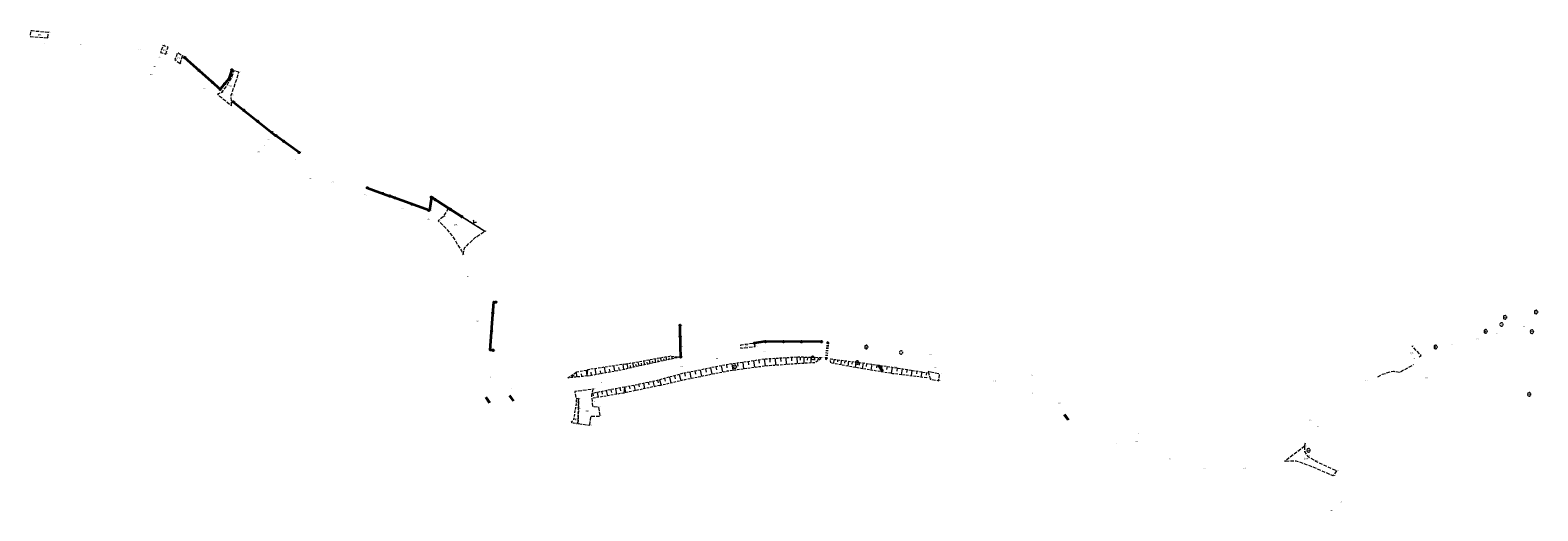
# Model space of a CAD drawing. Header units: metres. Extents: x 5550599 to 5555211, y 5707845 to 5713518.
# Tile 27 of 31: x 5551246 to 5551874, y 5711323 to 5711524. Entities that reach past the tile are written whole.
import ezdxf
from ezdxf.enums import TextEntityAlignment as Align

# ---------------------------------------------------------------- set-up
doc = ezdxf.new("R2010")
doc.units = ezdxf.units.M
doc.header["$MEASUREMENT"] = 0
doc.linetypes.add('2 1', pattern=[3, 2, -1])
doc.linetypes.add('3 1', pattern=[4, 3, -1])
for name, color, linetype, lineweight in [('Dzialki', 7, 'Continuous', 18), ('EGBADR_O - Numer porządkowy', 7, 'Continuous', 15), ('OTKC - Chodnik', 7, 'Continuous', 15), ('OTKC_O - Chodnik', 7, 'Continuous', 15), ('OTKJ_O - Jezdnia', 7, 'Continuous', 15), ('OTKU - Obszar utwardzony', 7, 'Continuous', 15), ('OTKU_O - Obszar utwardzony', 7, 'Continuous', 15), ('OTKZ - Przepust - symbol', 7, 'Continuous', 15), ('OTOB - Brama', 7, 'Continuous', 15), ('OTOO - Ogrodzenie trwałe', 7, 'Continuous', 15), ('OTRK - Skarpa nieumocniona', 7, 'Continuous', 15), ('OTRK - Skarpa nieumocniona - wypełnienie', 7, 'Continuous', 15), ('OTRU - Skarpa umocniona - wypełnienie', 7, 'Continuous', 15), ('OTZL - Drzewo liściaste', 7, 'Continuous', 15), ('Pieczątka na wyrysie', 7, 'Continuous', 15)]:
    doc.layers.add(name, color=color, linetype=linetype, lineweight=lineweight)
doc.styles.add('MapaZas', font='arial.ttf', dxfattribs={"width": 0.87, "height": 0.9})

# ---------------------------------------------------------------- blocks, each defined once
blk = doc.blocks.new('OTZL')
at = {"layer": 'OTZL - Drzewo liściaste', "color": 96, "linetype": 'Continuous', "lineweight": 18, "true_color": 0x008700, "flags": 128}
blk.add_lwpolyline([(0, 0, 1), (0.1, 0, 1), (0, 0)], format="xyb", dxfattribs=at)
at = {"layer": 'OTZL - Drzewo liściaste', "color": 96, "linetype": 'Continuous', "lineweight": 18, "true_color": 0x008700}
for centre, start, end in [((-0.6, 0.5), 84, 204), ((0.2, 0.8), 12, 132), ((0.8, 0), 300, 60), ((-0.6, -0.5), 156, 276), ((0.2, -0.8), 228, 348)]:
    blk.add_arc(centre, 0.7, start, end, dxfattribs=at)
blk = doc.blocks.new('*U1860')
at = {"layer": 'OTRK - Skarpa nieumocniona - wypełnienie', "color": 7, "linetype": 'Continuous', "lineweight": 18}
for p, q in [((-19.19, 6.49), (-19.41, 4.78)), ((-17.68, 6.31), (-17.79, 5.41)), ((-16.17, 6.12), (-16.4, 4.23)), ((-14.65, 5.93), (-14.77, 4.94)), ((-13.14, 5.75), (-13.39, 3.68)), ((-11.62, 5.56), (-11.76, 4.48)), ((-10.11, 5.37), (-10.39, 3.13)), ((-8.59, 5.19), (-8.74, 4.02)), ((-7.08, 5), (-7.38, 2.58)), ((-5.57, 4.78), (-5.75, 3.56)), ((-3.44, 4.47), (-3.8, 2)), ((-1.31, 4.16), (-1.49, 2.91)), ((0.83, 3.85), (0.46, 1.31)), ((2.96, 3.54), (2.77, 2.25)), ((5.09, 3.23), (4.71, 0.62)), ((7.22, 2.9), (7.01, 1.62)), ((9.25, 2.57), (8.85, 0.08)), ((11.28, 2.25), (11.09, 1.04)), ((13.31, 1.92), (12.93, -0.43)), ((15.34, 1.59), (15.16, 0.45)), ((17.37, 1.26), (17.02, -0.94)), ((19.41, 0.94), (19.23, -0.13))]:
    blk.add_line(p, q, dxfattribs=at)
blk = doc.blocks.new('*U1861')
at = {"layer": 'OTRU - Skarpa umocniona - wypełnienie', "color": 7, "linetype": 'Continuous', "lineweight": 18}
for p, q in [((23.2, 6.5), (23.45, 5.22)), ((25.38, 6.94), (25.89, 4.39)), ((27.61, 7.38), (27.8, 6.1)), ((29.86, 7.71), (30.24, 5.12)), ((32.11, 8.04), (32.3, 6.73)), ((34.36, 8.37), (34.74, 5.74)), ((36.61, 8.69), (36.8, 7.37)), ((38.86, 9.02), (39.25, 6.35)), ((41.11, 9.35), (41.3, 8)), ((43.36, 9.68), (43.75, 6.96)), ((45.62, 9.84), (45.7, 8.48)), ((47.87, 9.97), (48.04, 7.28)), ((50.13, 10.11), (50.21, 8.78)), ((52.39, 10.25), (52.55, 7.61)), ((54.65, 10.39), (54.73, 9.08)), ((56.91, 10.53), (57.07, 7.93)), ((58.38, 10.52), (58.35, 9.27)), ((59.86, 10.48), (59.8, 8.09)), ((61.34, 10.44), (61.31, 9.31)), ((62.81, 10.4), (62.75, 8.25)), ((64.29, 10.36), (64.34, 9.35)), ((65.76, 10.32), (65.73, 9.25)), ((-0.31, 1.13), (0.31, -1.13)), ((1.75, 1.69), (2.07, 0.52)), ((3.81, 2.24), (4.46, -0.15)), ((5.87, 2.8), (6.21, 1.57)), ((7.94, 3.35), (8.61, 0.83)), ((10.1, 3.88), (10.36, 2.58)), ((12.28, 4.32), (12.8, 1.73)), ((14.46, 4.76), (14.72, 3.46)), ((16.65, 5.19), (17.16, 2.61)), ((18.83, 5.63), (19.09, 4.34)), ((21.01, 6.06), (21.53, 3.5))]:
    blk.add_line(p, q, dxfattribs=at)
blk = doc.blocks.new('*U1862')
at = {"layer": 'OTRK - Skarpa nieumocniona - wypełnienie', "color": 7, "linetype": 'Continuous', "lineweight": 18}
for p, q in [((-5.06, 0.15), (-4.81, -1.02)), ((-3.08, 0.56), (-2.6, -1.77)), ((-1.11, 0.97), (-0.87, -0.19)), ((0.87, 1.38), (1.35, -0.94)), ((2.84, 1.79), (3.08, 0.63)), ((4.82, 2.2), (5.3, -0.1)), ((6.79, 2.61), (7.03, 1.46)), ((-7.03, -0.26), (-6.54, -2.61))]:
    blk.add_line(p, q, dxfattribs=at)
blk = doc.blocks.new('*U1863')
at = {"layer": 'OTRK - Skarpa nieumocniona - wypełnienie', "color": 7, "linetype": 'Continuous', "lineweight": 18}
for p, q in [((-0.1, 0.84), (0.1, -0.16)), ((1.79, 1.22), (2.2, -0.84)), ((3.68, 1.59), (3.89, 0.53)), ((5.56, 1.97), (5.99, -0.2)), ((7.45, 2.34), (7.67, 1.23)), ((9.34, 2.71), (9.79, 0.44)), ((11.23, 3.09), (11.46, 1.92)), ((13.12, 3.46), (12.86, 0.95))]:
    blk.add_line(p, q, dxfattribs=at)
blk = doc.blocks.new('*U1864')
at = {"layer": 'OTRK - Skarpa nieumocniona - wypełnienie', "color": 7, "linetype": 'Continuous', "lineweight": 18}
for p, q in [((0.21, -0.97), (-0.21, 0.97)), ((1.36, -0.72), (1.16, 0.23)), ((2.52, -0.47), (2.11, 1.39)), ((3.67, -0.22), (3.47, 0.69)), ((4.82, 0.03), (4.43, 1.81)), ((5.97, 0.28), (5.78, 1.15)), ((7.13, 0.53), (6.76, 2.23)), ((8.28, 0.78), (8.1, 1.61)), ((9.43, 1.03), (9.08, 2.65)), ((10.58, 1.28), (10.41, 2.07)), ((11.74, 1.53), (11.4, 3.07)), ((12.89, 1.78), (12.73, 2.53)), ((14.04, 2.03), (13.73, 3.49)), ((15.19, 2.29), (15.04, 3)), ((16.35, 2.54), (16.05, 3.92)), ((17.5, 2.79), (17.35, 3.46)), ((18.65, 3.04), (18.42, 4.12)), ((19.81, 3.29), (19.73, 3.65)), ((20.96, 3.54), (20.88, 3.9))]:
    blk.add_line(p, q, dxfattribs=at)
blk = doc.blocks.new('*U1865')
at = {"layer": 'OTRK - Skarpa nieumocniona - wypełnienie', "color": 7, "linetype": 'Continuous', "lineweight": 18}
for p, q in [((-7.69, -2.42), (-7.31, 0.19)), ((-3.85, -1.71), (-4.28, 0.65)), ((0, -1), (-0.41, 1.24)), ((1.92, -0.65), (1.72, 0.44)), ((3.85, -0.29), (3.46, 1.83)), ((5.77, 0.06), (5.58, 1.09)), ((7.69, 0.41), (7.32, 2.42)), ((-5.77, -2.06), (-5.99, -0.85)), ((-1.92, -1.35), (-2.13, -0.2))]:
    blk.add_line(p, q, dxfattribs=at)
blk = doc.blocks.new('*U1866')
at = {"layer": 'OTRK - Skarpa nieumocniona - wypełnienie', "color": 7, "linetype": 'Continuous', "lineweight": 18}
for p, q in [((-0.52, -0.58), (0.52, 0.58)), ((1.62, -0.37), (1.56, 1.74)), ((3.77, -0.16), (3.66, 0.98)), ((5.92, 0.04), (5.67, 2.53))]:
    blk.add_line(p, q, dxfattribs=at)

msp = doc.modelspace()

# ---------------------------------------------------------------- hatches: boundary and pattern name
at = {"layer": 'OTOB - Brama', "linetype": 'Continuous', "lineweight": 18, "transparency": 33554457}
h = msp.add_hatch(color=7, dxfattribs=at)
edge = h.paths.add_edge_path()
edge.add_arc((5551425.7, 5711446.04), 0.175, 0, 360)
h = msp.add_hatch(color=7, dxfattribs=at)
edge = h.paths.add_edge_path()
edge.add_arc((5551435.36, 5711439.98), 0.175, 0, 360)
at = {"layer": 'OTOO - Ogrodzenie trwałe', "linetype": 'Continuous', "lineweight": 35}
h = msp.add_hatch(color=7, dxfattribs=at)
edge = h.paths.add_edge_path()
edge.add_arc((5551310.2, 5711512.43), 0.175, 0, 360)
at = {"layer": 'OTOO - Ogrodzenie trwałe', "linetype": 'Continuous', "lineweight": 35, "transparency": 33554457}
h = msp.add_hatch(color=7, dxfattribs=at)
edge = h.paths.add_edge_path()
edge.add_arc((5551310.2, 5711512.43), 0.175, 0, 360)
h = msp.add_hatch(color=7, dxfattribs=at)
edge = h.paths.add_edge_path()
edge.add_arc((5551316.22, 5711507.05), 0.175, 0, 360)
at = {"layer": 'OTOO - Ogrodzenie trwałe', "linetype": 'Continuous', "lineweight": 35}
h = msp.add_hatch(color=7, dxfattribs=at)
edge = h.paths.add_edge_path()
edge.add_arc((5551316.22, 5711507.05), 0.175, 0, 360)
h = msp.add_hatch(color=7, dxfattribs=at)
edge = h.paths.add_edge_path()
edge.add_arc((5551329.89, 5711507.29), 0.175, 0, 360)
at = {"layer": 'OTOO - Ogrodzenie trwałe', "linetype": 'Continuous', "lineweight": 35, "transparency": 33554457}
h = msp.add_hatch(color=7, dxfattribs=at)
edge = h.paths.add_edge_path()
edge.add_arc((5551329.89, 5711507.29), 0.175, 0, 360)
h = msp.add_hatch(color=7, dxfattribs=at)
edge = h.paths.add_edge_path()
edge.add_arc((5551321.81, 5711502.06), 0.175, 0, 360)
h = msp.add_hatch(color=7, dxfattribs=at)
edge = h.paths.add_edge_path()
edge.add_arc((5551325.03, 5711499.18), 0.175, 0, 360)
h = msp.add_hatch(color=7, dxfattribs=at)
edge = h.paths.add_edge_path()
edge.add_arc((5551325.03, 5711499.18), 0.175, 0, 360)
h = msp.add_hatch(color=7, dxfattribs=at)
edge = h.paths.add_edge_path()
edge.add_arc((5551326.91, 5711501.43), 0.175, 0, 360)
at = {"layer": 'OTOO - Ogrodzenie trwałe', "linetype": 'Continuous', "lineweight": 35}
h = msp.add_hatch(color=7, dxfattribs=at)
edge = h.paths.add_edge_path()
edge.add_arc((5551330.41, 5711493.95), 0.175, 0, 360)
at = {"layer": 'OTOO - Ogrodzenie trwałe', "linetype": 'Continuous', "lineweight": 35, "transparency": 33554457}
h = msp.add_hatch(color=7, dxfattribs=at)
edge = h.paths.add_edge_path()
edge.add_arc((5551330.41, 5711493.95), 0.175, 0, 360)
h = msp.add_hatch(color=7, dxfattribs=at)
edge = h.paths.add_edge_path()
edge.add_arc((5551334.88, 5711490.42), 0.175, 0, 360)
at = {"layer": 'OTOO - Ogrodzenie trwałe', "linetype": 'Continuous', "lineweight": 35}
h = msp.add_hatch(color=7, dxfattribs=at)
edge = h.paths.add_edge_path()
edge.add_arc((5551334.88, 5711490.42), 0.175, 0, 360)
at = {"layer": 'OTOO - Ogrodzenie trwałe', "linetype": 'Continuous', "lineweight": 35, "transparency": 33554457}
h = msp.add_hatch(color=7, dxfattribs=at)
edge = h.paths.add_edge_path()
edge.add_arc((5551340.76, 5711485.77), 0.175, 0, 360)
at = {"layer": 'OTOO - Ogrodzenie trwałe', "linetype": 'Continuous', "lineweight": 35}
h = msp.add_hatch(color=7, dxfattribs=at)
edge = h.paths.add_edge_path()
edge.add_arc((5551340.76, 5711485.77), 0.175, 0, 360)
at = {"layer": 'OTOO - Ogrodzenie trwałe', "linetype": 'Continuous', "lineweight": 35, "transparency": 33554457}
h = msp.add_hatch(color=7, dxfattribs=at)
edge = h.paths.add_edge_path()
edge.add_arc((5551346.65, 5711481.11), 0.175, 0, 360)
h = msp.add_hatch(color=7, dxfattribs=at)
edge = h.paths.add_edge_path()
edge.add_arc((5551348.17, 5711479.91), 0.175, 0, 360)
h = msp.add_hatch(color=7, dxfattribs=at)
edge = h.paths.add_edge_path()
edge.add_arc((5551348.17, 5711479.91), 0.175, 0, 360)
h = msp.add_hatch(color=7, dxfattribs=at)
edge = h.paths.add_edge_path()
edge.add_arc((5551351.54, 5711477.45), 0.175, 0, 360)
at = {"layer": 'OTOO - Ogrodzenie trwałe', "linetype": 'Continuous', "lineweight": 35}
h = msp.add_hatch(color=7, dxfattribs=at)
edge = h.paths.add_edge_path()
edge.add_arc((5551357.93, 5711472.79), 0.175, 0, 360)
at = {"layer": 'OTOO - Ogrodzenie trwałe', "linetype": 'Continuous', "lineweight": 35, "transparency": 33554457}
h = msp.add_hatch(color=7, dxfattribs=at)
edge = h.paths.add_edge_path()
edge.add_arc((5551357.93, 5711472.79), 0.175, 0, 360)
at = {"layer": 'OTOO - Ogrodzenie trwałe', "linetype": 'Continuous', "lineweight": 35}
h = msp.add_hatch(color=7, dxfattribs=at)
edge = h.paths.add_edge_path()
edge.add_arc((5551386.38, 5711458.04), 0.175, 0, 360)
at = {"layer": 'OTOO - Ogrodzenie trwałe', "linetype": 'Continuous', "lineweight": 35, "transparency": 33554457}
h = msp.add_hatch(color=7, dxfattribs=at)
edge = h.paths.add_edge_path()
edge.add_arc((5551386.38, 5711458.04), 0.175, 0, 360)
h = msp.add_hatch(color=7, dxfattribs=at)
edge = h.paths.add_edge_path()
edge.add_arc((5551392.83, 5711455.69), 0.175, 0, 360)
h = msp.add_hatch(color=7, dxfattribs=at)
edge = h.paths.add_edge_path()
edge.add_arc((5551395.77, 5711454.62), 0.175, 0, 360)
h = msp.add_hatch(color=7, dxfattribs=at)
edge = h.paths.add_edge_path()
edge.add_arc((5551395.77, 5711454.62), 0.175, 0, 360)
h = msp.add_hatch(color=7, dxfattribs=at)
edge = h.paths.add_edge_path()
edge.add_arc((5551397.88, 5711453.85), 0.175, 0, 360)
h = msp.add_hatch(color=7, dxfattribs=at)
edge = h.paths.add_edge_path()
edge.add_arc((5551404.92, 5711451.26), 0.175, 0, 360)
at = {"layer": 'OTOO - Ogrodzenie trwałe', "linetype": 'Continuous', "lineweight": 35}
h = msp.add_hatch(color=7, dxfattribs=at)
edge = h.paths.add_edge_path()
edge.add_arc((5551404.92, 5711451.26), 0.175, 0, 360)
at = {"layer": 'OTOO - Ogrodzenie trwałe', "linetype": 'Continuous', "lineweight": 35, "transparency": 33554457}
h = msp.add_hatch(color=7, dxfattribs=at)
edge = h.paths.add_edge_path()
edge.add_arc((5551411.96, 5711448.68), 0.175, 0, 360)
at = {"layer": 'OTOO - Ogrodzenie trwałe', "linetype": 'Continuous', "lineweight": 35}
h = msp.add_hatch(color=7, dxfattribs=at)
edge = h.paths.add_edge_path()
edge.add_arc((5551411.96, 5711448.68), 0.175, 0, 360)
h = msp.add_hatch(color=7, dxfattribs=at)
edge = h.paths.add_edge_path()
edge.add_arc((5551413.08, 5711454.16), 0.175, 0, 360)
at = {"layer": 'OTOO - Ogrodzenie trwałe', "linetype": 'Continuous', "lineweight": 35, "transparency": 33554457}
h = msp.add_hatch(color=7, dxfattribs=at)
edge = h.paths.add_edge_path()
edge.add_arc((5551413.08, 5711454.16), 0.175, 0, 360)
h = msp.add_hatch(color=7, dxfattribs=at)
edge = h.paths.add_edge_path()
edge.add_arc((5551413.08, 5711454.16), 0.175, 0, 360)
h = msp.add_hatch(color=7, dxfattribs=at)
edge = h.paths.add_edge_path()
edge.add_arc((5551414.66, 5711453.14), 0.175, 0, 360)
h = msp.add_hatch(color=7, dxfattribs=at)
edge = h.paths.add_edge_path()
edge.add_arc((5551420.97, 5711449.09), 0.175, 0, 360)
at = {"layer": 'OTOO - Ogrodzenie trwałe', "linetype": 'Continuous', "lineweight": 35}
h = msp.add_hatch(color=7, dxfattribs=at)
edge = h.paths.add_edge_path()
edge.add_arc((5551420.97, 5711449.09), 0.175, 0, 360)
h = msp.add_hatch(color=7, dxfattribs=at)
edge = h.paths.add_edge_path()
edge.add_arc((5551425.7, 5711446.04), 0.175, 0, 360)
at = {"layer": 'OTOO - Ogrodzenie trwałe', "linetype": 'Continuous', "lineweight": 35, "transparency": 33554457}
h = msp.add_hatch(color=7, dxfattribs=at)
edge = h.paths.add_edge_path()
edge.add_arc((5551425.7, 5711446.04), 0.175, 0, 360)
h = msp.add_hatch(color=7, dxfattribs=at)
edge = h.paths.add_edge_path()
edge.add_arc((5551439.92, 5711410.33), 0.175, 0, 360)
h = msp.add_hatch(color=7, dxfattribs=at)
edge = h.paths.add_edge_path()
edge.add_arc((5551438.75, 5711405.83), 0.175, 0, 360)
h = msp.add_hatch(color=7, dxfattribs=at)
edge = h.paths.add_edge_path()
edge.add_arc((5551438.21, 5711398.35), 0.175, 0, 360)
at = {"layer": 'OTOO - Ogrodzenie trwałe', "linetype": 'Continuous', "lineweight": 35}
h = msp.add_hatch(color=7, dxfattribs=at)
edge = h.paths.add_edge_path()
edge.add_arc((5551438.21, 5711398.35), 0.175, 0, 360)
at = {"layer": 'OTOO - Ogrodzenie trwałe', "linetype": 'Continuous', "lineweight": 35, "transparency": 33554457}
h = msp.add_hatch(color=7, dxfattribs=at)
edge = h.paths.add_edge_path()
edge.add_arc((5551516.75, 5711400.67), 0.175, 0, 360)
h = msp.add_hatch(color=7, dxfattribs=at)
edge = h.paths.add_edge_path()
edge.add_arc((5551516.83, 5711395.94), 0.175, 0, 360)
h = msp.add_hatch(color=7, dxfattribs=at)
edge = h.paths.add_edge_path()
edge.add_arc((5551547.77, 5711393.24), 0.175, 0, 360)
h = msp.add_hatch(color=7, dxfattribs=at)
edge = h.paths.add_edge_path()
edge.add_arc((5551552.34, 5711393.85), 0.175, 0, 360)
h = msp.add_hatch(color=7, dxfattribs=at)
edge = h.paths.add_edge_path()
edge.add_arc((5551559.84, 5711393.84), 0.175, 0, 360)
at = {"layer": 'OTOO - Ogrodzenie trwałe', "linetype": 'Continuous', "lineweight": 35}
h = msp.add_hatch(color=7, dxfattribs=at)
edge = h.paths.add_edge_path()
edge.add_arc((5551559.84, 5711393.84), 0.175, 0, 360)
at = {"layer": 'OTOO - Ogrodzenie trwałe', "linetype": 'Continuous', "lineweight": 35, "transparency": 33554457}
h = msp.add_hatch(color=7, dxfattribs=at)
edge = h.paths.add_edge_path()
edge.add_arc((5551567.34, 5711393.83), 0.175, 0, 360)
at = {"layer": 'OTOO - Ogrodzenie trwałe', "linetype": 'Continuous', "lineweight": 35}
h = msp.add_hatch(color=7, dxfattribs=at)
edge = h.paths.add_edge_path()
edge.add_arc((5551567.34, 5711393.83), 0.175, 0, 360)
h = msp.add_hatch(color=7, dxfattribs=at)
edge = h.paths.add_edge_path()
edge.add_arc((5551575.71, 5711393.82), 0.175, 0, 360)
at = {"layer": 'OTOO - Ogrodzenie trwałe', "linetype": 'Continuous', "lineweight": 35, "transparency": 33554457}
h = msp.add_hatch(color=7, dxfattribs=at)
edge = h.paths.add_edge_path()
edge.add_arc((5551575.71, 5711393.82), 0.175, 0, 360)
at = {"layer": 'OTOO - Ogrodzenie trwałe', "linetype": 'Continuous', "lineweight": 35}
h = msp.add_hatch(color=7, dxfattribs=at)
edge = h.paths.add_edge_path()
edge.add_arc((5551438.8, 5711390.26), 0.175, 0, 360)
at = {"layer": 'OTOO - Ogrodzenie trwałe', "linetype": 'Continuous', "lineweight": 35, "transparency": 33554457}
h = msp.add_hatch(color=7, dxfattribs=at)
edge = h.paths.add_edge_path()
edge.add_arc((5551438.8, 5711390.26), 0.175, 0, 360)
at = {"layer": 'OTOO - Ogrodzenie trwałe', "linetype": 'Continuous', "lineweight": 35}
h = msp.add_hatch(color=7, dxfattribs=at)
edge = h.paths.add_edge_path()
edge.add_arc((5551517.03, 5711387.45), 0.175, 0, 360)
at = {"layer": 'OTOO - Ogrodzenie trwałe', "linetype": 'Continuous', "lineweight": 35, "transparency": 33554457}
h = msp.add_hatch(color=7, dxfattribs=at)
edge = h.paths.add_edge_path()
edge.add_arc((5551517.03, 5711387.45), 0.175, 0, 360)

# ---------------------------------------------------------------- linework, layer by layer
at = {"layer": 'OTKC - Chodnik', "color": 7, "linetype": '2 1', "lineweight": 18, "ltscale": 0.5, "flags": 128}
msp.add_lwpolyline([(5551474.45, 5711370.07), (5551473.43, 5711370.02), (5551473.46, 5711368.23), (5551473.11, 5711366.19), (5551472.39, 5711361.3), (5551471.43, 5711360.22), (5551472.37, 5711359.93), (5551473.81, 5711359.69), (5551474.27, 5711360.62), (5551474.4, 5711365.8), (5551474.45, 5711370.07)], close=True, dxfattribs=at)
at = {"layer": 'OTKU - Obszar utwardzony', "color": 7, "linetype": '3 1', "lineweight": 18, "ltscale": 0.5}
for q in [(5551768.74, 5711343.83), (5551777.59, 5711351.85)]:
    msp.add_line((5551777.11, 5711350.18), q, dxfattribs=at)
at = {"layer": 'OTKU - Obszar utwardzony', "color": 7, "linetype": '3 1', "lineweight": 18, "ltscale": 0.5, "flags": 128}
for points in [[(5551253.2, 5711520.7), (5551253.42, 5711522.87), (5551245.97, 5711523.55), (5551245.82, 5711521.13), (5551253.2, 5711520.7)], [(5551302.35, 5711513.85), (5551303.29, 5711516.78), (5551301.17, 5711517.47), (5551300.19, 5711514.54), (5551302.35, 5711513.85)], [(5551308.36, 5711509.85), (5551309.32, 5711513.1), (5551307.24, 5711514.34), (5551306.19, 5711511.56), (5551308.36, 5711509.85)], [(5551329.78, 5711492.29), (5551329.66, 5711496.71), (5551331.93, 5711503.43), (5551332.83, 5711506.27), (5551330.76, 5711506.93), (5551329.59, 5711503.85), (5551327.7, 5711500.68), (5551325.53, 5711497.8), (5551323.9, 5711497.13), (5551329.78, 5711492.29)], [(5551426.28, 5711430.11), (5551426.9, 5711432.96), (5551431.34, 5711437.3), (5551435.34, 5711439.92), (5551425.7, 5711446.04), (5551420.21, 5711449.58), (5551418.02, 5711445.93), (5551415.85, 5711444.33), (5551419.19, 5711441.14), (5551422.03, 5711437.63), (5551425.61, 5711431.8), (5551426.28, 5711430.11)], [(5551548.01, 5711391.86), (5551547.77, 5711393.24), (5551541.97, 5711392.34), (5551542.05, 5711391.1), (5551548.01, 5711391.86)], [(5551620.23, 5711381.37), (5551621.02, 5711378.25), (5551624.65, 5711377.57), (5551624.91, 5711380.38), (5551620.23, 5711381.37)], [(5551479.12, 5711359), (5551479.58, 5711362.81), (5551483.47, 5711362.77), (5551482.9, 5711366.41), (5551480.47, 5711366.71), (5551480.21, 5711368.82), (5551479.99, 5711371.48), (5551480.51, 5711374.02), (5551472.83, 5711373), (5551473.43, 5711370.02), (5551474.45, 5711370.07), (5551474.4, 5711365.8), (5551474.27, 5711360.62), (5551473.81, 5711359.69), (5551479.12, 5711359)]]:
    msp.add_lwpolyline(points, close=True, dxfattribs=at)
for points in [[(5551824.85, 5711387.5), (5551825.72, 5711388.11), (5551821.9, 5711392.06)], [(5551807.69, 5711379.16), (5551809.49, 5711380.23), (5551814.04, 5711381.58), (5551816.71, 5711381.09), (5551822.56, 5711384.29)], [(5551777.11, 5711350.18), (5551777.12, 5711348.02), (5551778.28, 5711346.14), (5551781.63, 5711344.04), (5551790.39, 5711339.96), (5551789, 5711337.88), (5551780.42, 5711341.57), (5551773.59, 5711344.04), (5551768.74, 5711343.83)]]:
    msp.add_lwpolyline(points, dxfattribs=at)
at = {"layer": 'OTKZ - Przepust - symbol', "color": 7, "linetype": 'Continuous', "lineweight": 35, "transparency": 33554457}
for p, q in [((5551578.32, 5711393.35), (5551577.95, 5711393.63)), ((5551578.32, 5711393.35), (5551578.75, 5711393.55)), ((5551577.65, 5711386.88), (5551577.23, 5711386.67)), ((5551577.65, 5711386.88), (5551578.02, 5711386.59))]:
    msp.add_line(p, q, dxfattribs=at)
at = {"layer": 'OTKZ - Przepust - symbol', "color": 7, "linetype": 'Continuous', "lineweight": 35}
for p, q in [((5551578.22, 5711392.35), (5551578.17, 5711391.86)), ((5551578.32, 5711393.35), (5551578.27, 5711392.85)), ((5551577.7, 5711387.38), (5551577.65, 5711386.88)), ((5551577.81, 5711388.37), (5551577.75, 5711387.88)), ((5551577.91, 5711389.37), (5551577.86, 5711388.87)), ((5551578.01, 5711390.36), (5551577.96, 5711389.87)), ((5551578.12, 5711391.36), (5551578.06, 5711390.86))]:
    msp.add_line(p, q, dxfattribs=at)
at = {"layer": 'OTKZ - Przepust - symbol', "color": 7, "linetype": 'Continuous', "lineweight": 35, "transparency": 33554457, "flags": 128}
for points in [[(5551578.32, 5711393.35), (5551578.32, 5711393.35), (5551578.32, 5711393.35), (5551578.32, 5711393.35)], [(5551578.32, 5711393.35), (5551578.32, 5711393.35), (5551578.32, 5711393.35), (5551578.32, 5711393.35)], [(5551578.32, 5711393.35), (5551578.32, 5711393.35), (5551578.32, 5711393.35), (5551578.32, 5711393.35)], [(5551577.65, 5711386.88), (5551577.65, 5711386.88), (5551577.65, 5711386.88), (5551577.65, 5711386.88)], [(5551577.65, 5711386.88), (5551577.65, 5711386.88), (5551577.65, 5711386.88), (5551577.65, 5711386.88)], [(5551577.65, 5711386.88), (5551577.65, 5711386.88), (5551577.65, 5711386.88), (5551577.65, 5711386.88)]]:
    msp.add_lwpolyline(points, close=True, dxfattribs=at)
at = {"layer": 'OTOB - Brama', "color": 7, "linetype": 'Continuous', "lineweight": 18}
msp.add_line((5551425.7, 5711446.04), (5551435.36, 5711439.98), dxfattribs=at)
at = {"layer": 'OTOB - Brama', "color": 7, "linetype": 'Continuous', "lineweight": 18, "transparency": 33554457}
for centre in [(5551425.7, 5711446.04), (5551435.36, 5711439.98)]:
    msp.add_circle(centre, 0.175, dxfattribs=at)
msp.add_arc((5551429.26, 5711443.81), 1.5, 327.91368, 27.91368, dxfattribs=at)
at = {"layer": 'OTOB - Brama', "color": 7, "linetype": 'Continuous', "lineweight": 18, "transparency": 33554457, "extrusion": (0, 0, -1)}
msp.add_arc((-5551431.8, 5711442.21), 1.5, 32.08632, 92.08632, dxfattribs=at)
at = {"layer": 'OTOO - Ogrodzenie trwałe', "color": 7, "linetype": 'Continuous', "lineweight": 35}
for p, q in [((5551310.2, 5711512.43), (5551325.03, 5711499.18)), ((5551330.41, 5711493.95), (5551348.17, 5711479.91)), ((5551357.93, 5711472.79), (5551348.17, 5711479.91)), ((5551386.38, 5711458.04), (5551395.77, 5711454.62))]:
    msp.add_line(p, q, dxfattribs=at)
at = {"layer": 'OTOO - Ogrodzenie trwałe', "color": 7, "linetype": 'Continuous', "lineweight": 35, "flags": 128}
for points in [[(5551329.89, 5711507.29), (5551328.69, 5711503.55), (5551325.03, 5711499.18)], [(5551413.08, 5711454.16), (5551412.28, 5711448.56), (5551395.77, 5711454.62)], [(5551425.7, 5711446.04), (5551420.21, 5711449.58), (5551413.08, 5711454.16)], [(5551438.8, 5711390.26), (5551437.61, 5711390.31), (5551438.46, 5711401.58), (5551439.07, 5711410.46), (5551439.92, 5711410.33)], [(5551517.03, 5711387.45), (5551516.91, 5711391.66), (5551516.75, 5711400.67)], [(5551575.71, 5711393.82), (5551552.16, 5711393.85), (5551547.77, 5711393.24)]]:
    msp.add_lwpolyline(points, dxfattribs=at)
at = {"layer": 'OTOO - Ogrodzenie trwałe', "color": 7, "linetype": 'Continuous', "lineweight": 35}
for centre in [(5551310.2, 5711512.43), (5551316.22, 5711507.05), (5551329.89, 5711507.29), (5551330.41, 5711493.95), (5551334.88, 5711490.42), (5551340.76, 5711485.77), (5551357.93, 5711472.79), (5551386.38, 5711458.04), (5551404.92, 5711451.26), (5551411.96, 5711448.68), (5551413.08, 5711454.16), (5551420.97, 5711449.09), (5551425.7, 5711446.04), (5551438.21, 5711398.35), (5551559.84, 5711393.84), (5551567.34, 5711393.83), (5551575.71, 5711393.82), (5551438.8, 5711390.26), (5551517.03, 5711387.45)]:
    msp.add_circle(centre, 0.175, dxfattribs=at)
at = {"layer": 'OTOO - Ogrodzenie trwałe', "color": 7, "linetype": 'Continuous', "lineweight": 35, "transparency": 33554457}
for centre in [(5551310.2, 5711512.43), (5551316.22, 5711507.05), (5551329.89, 5711507.29), (5551321.81, 5711502.06), (5551325.03, 5711499.18), (5551325.03, 5711499.18), (5551326.91, 5711501.43), (5551330.41, 5711493.95), (5551334.88, 5711490.42), (5551340.76, 5711485.77), (5551346.65, 5711481.11), (5551348.17, 5711479.91), (5551348.17, 5711479.91), (5551351.54, 5711477.45), (5551357.93, 5711472.79), (5551386.38, 5711458.04), (5551392.83, 5711455.69), (5551395.77, 5711454.62), (5551395.77, 5711454.62), (5551397.88, 5711453.85), (5551404.92, 5711451.26), (5551411.96, 5711448.68), (5551413.08, 5711454.16), (5551413.08, 5711454.16), (5551414.66, 5711453.14), (5551420.97, 5711449.09), (5551425.7, 5711446.04), (5551439.92, 5711410.33), (5551438.75, 5711405.83), (5551438.21, 5711398.35), (5551516.75, 5711400.67), (5551516.83, 5711395.94), (5551547.77, 5711393.24), (5551552.34, 5711393.85), (5551559.84, 5711393.84), (5551567.34, 5711393.83), (5551575.71, 5711393.82), (5551438.8, 5711390.26), (5551517.03, 5711387.45)]:
    msp.add_circle(centre, 0.175, dxfattribs=at)
at = {"layer": 'OTRK - Skarpa nieumocniona', "color": 7, "linetype": '2 1', "lineweight": 18, "ltscale": 0.5}
for p, q in [((5551517.03, 5711387.45), (5551494.37, 5711382.53)), ((5551469.99, 5711378.75), (5551473.64, 5711381.22)), ((5551477.99, 5711379.52), (5551469.99, 5711378.75)), ((5551473.64, 5711381.22), (5551478.38, 5711382.13)), ((5551477.99, 5711379.52), (5551494.37, 5711382.53)), ((5551493.94, 5711384.5), (5551478.38, 5711382.13)), ((5551493.58, 5711374.91), (5551480.2, 5711372.26)), ((5551508.28, 5711375.57), (5551493.32, 5711372.41)), ((5551493.58, 5711374.91), (5551507.93, 5711377.89)), ((5551493.32, 5711372.41), (5551480.22, 5711370.2))]:
    msp.add_line(p, q, dxfattribs=at)
at = {"layer": 'OTRK - Skarpa nieumocniona', "color": 7, "linetype": '2 1', "lineweight": 18, "ltscale": 0.5, "flags": 128}
for points in [[(5551493.94, 5711384.5), (5551512.52, 5711387.86), (5551517.03, 5711387.45)], [(5551575.75, 5711387.11), (5551565.8, 5711387.38), (5551552.12, 5711386.54), (5551536.1, 5711384.21), (5551517.83, 5711380.55), (5551507.93, 5711377.89)], [(5551508.28, 5711375.57), (5551518.44, 5711377.97), (5551536.56, 5711381.65), (5551552.39, 5711383.81), (5551566.01, 5711384.79), (5551572.92, 5711385.17), (5551575.75, 5711387.11)], [(5551619.48, 5711378.75), (5551605.5, 5711380.49), (5551593.09, 5711382.49), (5551579.57, 5711384.96), (5551579.41, 5711386.65)], [(5551579.41, 5711386.65), (5551593.12, 5711384.96), (5551605.99, 5711383.09), (5551619.62, 5711380.9)]]:
    msp.add_lwpolyline(points, dxfattribs=at)
at = {"layer": 'Pieczątka na wyrysie', "color": 1, "linetype": 'Continuous', "lineweight": 18}
for p, q in [((5551599.24, 5711383.76), (5551600.9, 5711381.42)), ((5551599.76, 5711384), (5551601.42, 5711381.66)), ((5551435.46, 5711370.54), (5551437.11, 5711368.2)), ((5551435.98, 5711370.78), (5551437.64, 5711368.45)), ((5551445.32, 5711371.31), (5551446.98, 5711368.98)), ((5551445.85, 5711371.56), (5551447.51, 5711369.22)), ((5551676.62, 5711363.37), (5551678.28, 5711361.03)), ((5551677.14, 5711363.61), (5551678.8, 5711361.27))]:
    msp.add_line(p, q, dxfattribs=at)

# ---------------------------------------------------------------- block references
at = {"layer": 'OTRK - Skarpa nieumocniona - wypełnienie', "color": 7, "linetype": 'Continuous', "lineweight": 18}
for name, p in [('*U1864', (5551494.92, 5711383.67)), ('*U1860', (5551600.12, 5711379.97)), ('*U1866', (5551472.08, 5711379.48)), ('*U1865', (5551485.68, 5711381.94)), ('*U1863', (5551480.46, 5711371.45)), ('*U1862', (5551500.61, 5711375.17))]:
    msp.add_blockref(name, p, dxfattribs=at)
at = {"layer": 'OTRU - Skarpa umocniona - wypełnienie', "color": 7, "linetype": 'Continuous', "lineweight": 18}
msp.add_blockref('*U1861', (5551508.51, 5711376.83), dxfattribs=at)
at = {"layer": 'OTZL - Drzewo liściaste', "color": 96, "linetype": 'Continuous', "lineweight": 18, "true_color": 0x008700, "xscale": 0.5, "yscale": 0.5, "zscale": 0.5}
for p in [(5551860.7, 5711404), (5551873.62, 5711406.21), (5551852.57, 5711398.14), (5551859.22, 5711401.03), (5551871.88, 5711398.03), (5551594.39, 5711391.6), (5551831.74, 5711391.62), (5551572.09, 5711387.07), (5551590.62, 5711385.15), (5551608.91, 5711389.35), (5551539.62, 5711383.35), (5551870.76, 5711371.85), (5551778.77, 5711348.49)]:
    msp.add_blockref('OTZL', p, dxfattribs=at)

# ---------------------------------------------------------------- texts
at = {"layer": 'Dzialki', "color": 5, "linetype": 'Continuous', "lineweight": 18, "style": 'MapaZas', "width": 0.8}
for s, p in [('2576', (5551245.97, 5711523.55)), ('2575', (5551245.82, 5711521.13)), ('2572', (5551251.45, 5711518.24)), ('2573', (5551253.2, 5711520.7)), ('2574', (5551253.42, 5711522.87)), ('2571', (5551266.57, 5711517.83)), ('2565', (5551301.17, 5711517.47)), ('2570', (5551291.02, 5711515.65)), ('2567', (5551299.22, 5711512.48)), ('2566', (5551300.19, 5711514.54)), ('2563', (5551302.35, 5711513.85)), ('2564', (5551303.29, 5711516.78)), ('2562', (5551306.19, 5711511.56)), ('2561', (5551307.24, 5711514.34)), ('2560', (5551309.32, 5711513.1)), ('2558', (5551310.2, 5711512.43)), ('2569', (5551295.81, 5711505.31)), ('2568', (5551297.16, 5711508.52)), ('2559', (5551308.36, 5711509.85)), ('2550', (5551329.89, 5711507.29)), ('2549', (5551330.76, 5711506.93)), ('2548', (5551332.83, 5711506.27)), ('2557', (5551317.91, 5711499.37)), ('2556', (5551325.03, 5711499.18)), ('2553', (5551327.7, 5711500.68)), ('2551', (5551328.69, 5711503.55)), ('2552', (5551329.59, 5711503.85)), ('2547', (5551331.93, 5711503.43)), ('2555', (5551323.9, 5711497.13)), ('2554', (5551325.53, 5711497.8)), ('2546', (5551329.66, 5711496.71)), ('2545', (5551329.78, 5711492.29)), ('2544', (5551330.41, 5711493.95)), ('2540', (5551348.17, 5711479.91)), ('2542', (5551342.98, 5711475.77)), ('2541', (5551344.67, 5711478.19)), ('2543', (5551340.63, 5711472.92)), ('2538', (5551355.86, 5711469.79)), ('2539', (5551357.93, 5711472.79)), ('2537', (5551362.2, 5711461.8)), ('2536', (5551371.5, 5711460.32)), ('2535', (5551385.02, 5711454.86)), ('2534', (5551386.38, 5711458.04)), ('2533', (5551395.77, 5711454.62)), ('2529', (5551413.08, 5711454.16)), ('2532', (5551400.6, 5711449.15)), ('2530', (5551412.28, 5711448.56)), ('2527', (5551420.21, 5711449.58)), ('2531', (5551411.43, 5711444.82)), ('2525', (5551415.85, 5711444.33)), ('2526', (5551418.02, 5711445.93)), ('2528', (5551425.7, 5711446.04)), ('2523', (5551431.34, 5711437.3)), ('2524', (5551435.34, 5711439.92)), ('2521', (5551426.28, 5711430.11)), ('2522', (5551426.9, 5711432.96)), ('2520', (5551427.88, 5711420.91)), ('2518', (5551439.07, 5711410.46)), ('2519', (5551439.92, 5711410.33)), ('2517', (5551431.79, 5711402.4)), ('2516', (5551438.46, 5711401.58)), ('2476', (5551516.75, 5711400.67)), ('2475', (5551516.91, 5711391.66)), ('2467', (5551541.97, 5711392.34)), ('2464', (5551547.77, 5711393.24)), ('2465', (5551548.01, 5711391.86)), ('2463', (5551552.16, 5711393.85)), ('2455', (5551575.71, 5711393.82)), ('2453', (5551578.32, 5711393.35)), ('2437', (5551594.39, 5711391.6)), ('2401', (5551821.9, 5711392.06)), ('2513', (5551435.01, 5711386.42)), ('2514', (5551437.61, 5711390.31)), ('2515', (5551438.8, 5711390.26)), ('2479', (5551512.52, 5711387.86)), ('2474', (5551517.03, 5711387.45)), ('2480', (5551531.69, 5711386.67)), ('2466', (5551542.05, 5711391.1)), ('2462', (5551551.38, 5711389.61)), ('2460', (5551552.12, 5711386.54)), ('2459', (5551565.8, 5711387.38)), ('2454', (5551572.09, 5711387.07)), ('2457', (5551572.92, 5711385.17)), ('2456', (5551575.75, 5711387.11)), ('2452', (5551577.65, 5711386.88)), ('2440', (5551579.41, 5711386.65)), ('2441', (5551579.57, 5711384.96)), ('2438', (5551590.62, 5711385.15)), ('2443', (5551593.12, 5711384.96)), ('2436', (5551608.91, 5711389.35)), ('2435', (5551620.69, 5711388.41)), ('2400', (5551822.41, 5711386.69)), ('2402', (5551825.72, 5711388.11)), ('2511', (5551437.45, 5711378.99)), ('2489', (5551469.99, 5711378.75)), ('2488', (5551473.64, 5711381.22)), ('2486', (5551477.99, 5711379.52)), ('2487', (5551478.38, 5711382.13)), ('2482', (5551493.94, 5711384.5)), ('2481', (5551494.37, 5711382.53)), ('2473', (5551516.83, 5711383.32)), ('2472', (5551517.83, 5711380.55)), ('2469', (5551536.1, 5711384.21)), ('2470', (5551536.56, 5711381.65)), ('2468', (5551539.62, 5711383.35)), ('2461', (5551552.39, 5711383.81)), ('2458', (5551566.01, 5711384.79)), ('2442', (5551593.09, 5711382.49)), ('2445', (5551605.5, 5711380.49)), ('2444', (5551605.99, 5711383.09)), ('2451', (5551619.48, 5711378.75)), ('2450', (5551619.62, 5711380.9)), ('2446', (5551620.23, 5711381.37)), ('2434', (5551622.78, 5711382.91)), ('2449', (5551624.91, 5711380.38)), ('2431', (5551663.03, 5711379.82)), ('2404', (5551809.49, 5711380.23)), ('2405', (5551814.04, 5711381.58)), ('2406', (5551816.71, 5711381.09)), ('2512', (5551445.68, 5711374.07)), ('2508', (5551472.83, 5711373)), ('2507', (5551480.51, 5711374.02)), ('2485', (5551483.74, 5711376.69)), ('2484', (5551493.32, 5711372.41)), ('2483', (5551493.58, 5711374.91)), ('2477', (5551507.93, 5711377.89)), ('2478', (5551508.28, 5711375.57)), ('2471', (5551518.44, 5711377.97)), ('2447', (5551621.02, 5711378.25)), ('2448', (5551624.65, 5711377.57)), ('2432', (5551647.49, 5711377.22)), ('2407', (5551802.33, 5711377.25)), ('2403', (5551827.53, 5711378.61)), ('2495', (5551473.11, 5711366.19)), ('2493', (5551473.43, 5711370.02)), ('2494', (5551473.46, 5711368.23)), ('2492', (5551474.45, 5711370.07)), ('2490', (5551480.2, 5711372.26)), ('2506', (5551480.21, 5711368.82)), ('2491', (5551480.22, 5711370.2)), ('2505', (5551480.47, 5711366.71)), ('2504', (5551482.9, 5711366.41)), ('2430', (5551663.19, 5711372.31)), ('2429', (5551674.52, 5711368.04)), ('2497', (5551471.43, 5711360.22)), ('2496', (5551472.39, 5711361.3)), ('2498', (5551474.27, 5711360.62)), ('2500', (5551474.4, 5711365.8)), ('2502', (5551479.58, 5711362.81)), ('2503', (5551483.47, 5711362.77)), ('2409', (5551779.15, 5711361.06)), ('2499', (5551473.81, 5711359.69)), ('2501', (5551479.12, 5711359)), ('2426', (5551707.12, 5711355.48)), ('2408', (5551782.34, 5711358.35)), ('2427', (5551697.73, 5711351.17)), ('2425', (5551706.57, 5711352.03)), ('2411', (5551777.11, 5711350.18)), ('2412', (5551777.12, 5711348.02)), ('2410', (5551778.77, 5711348.49)), ('2424', (5551720.67, 5711344.8)), ('2422', (5551751.61, 5711341.03)), ('2421', (5551768.74, 5711343.83)), ('2420', (5551773.59, 5711344.04)), ('2413', (5551778.28, 5711346.14)), ('2419', (5551780.42, 5711341.57)), ('2414', (5551781.63, 5711344.04)), ('2423', (5551734.78, 5711340.74)), ('2418', (5551789, 5711337.88)), ('2415', (5551790.39, 5711339.96)), ('2416', (5551787.82, 5711323.24)), ('2417', (5551792.17, 5711326.79))]:
    msp.add_text(s, height=0.3, dxfattribs=at).set_placement(p)
at = {"layer": 'EGBADR_O - Numer porządkowy', "color": 5, "linetype": 'Continuous', "lineweight": 18, "style": 'MapaZas', "width": 0.8}
for s, p in [('1251', (5551860.7, 5711404)), ('1252', (5551873.62, 5711406.21)), ('1249', (5551852.57, 5711398.14)), ('1250', (5551859.22, 5711401.03)), ('1237', (5551868.1, 5711400.15)), ('1247', (5551871.88, 5711398.03)), ('1248', (5551831.74, 5711391.62)), ('1240', (5551838.23, 5711392.26)), ('1239', (5551848.6, 5711394.8)), ('1238', (5551857.14, 5711397.05)), ('1244', (5551870.76, 5711371.85))]:
    msp.add_text(s, height=0.3, dxfattribs=at).set_placement(p)
at = {"layer": 'OTKC_O - Chodnik', "color": 7, "linetype": 'Continuous', "lineweight": 18, "style": 'MapaZas', "width": 0.87}
msp.add_text('ch.', height=0.75, dxfattribs=at).set_placement((5551473.39, 5711361.46), align=Align.MIDDLE_CENTER)
at = {"layer": 'OTKJ_O - Jezdnia', "color": 7, "linetype": 'Continuous', "lineweight": 18, "style": 'MapaZas', "width": 0.87}
for s, p in [('gr.', (5551821.9, 5711389.19)), ('j.zw.', (5551777.9, 5711345.09))]:
    msp.add_text(s, height=0.75, rotation=357.76131, dxfattribs=at).set_placement(p, align=Align.MIDDLE_CENTER)
at = {"layer": 'OTKU_O - Obszar utwardzony', "color": 7, "linetype": 'Continuous', "lineweight": 18, "style": 'MapaZas', "width": 0.87}
for s, p in [('zw.', (5551249.79, 5711521.99)), ('kb.', (5551301.95, 5711515.51)), ('bt.', (5551307.84, 5711512.13)), ('zw.', (5551329.35, 5711500.58)), ('zw.', (5551423.31, 5711442.78)), ('zw.', (5551544.55, 5711392.33)), ('zw.', (5551478.18, 5711364.93))]:
    msp.add_text(s, height=0.75, dxfattribs=at).set_placement(p, align=Align.MIDDLE_CENTER)

doc.saveas('drawing.dxf')
